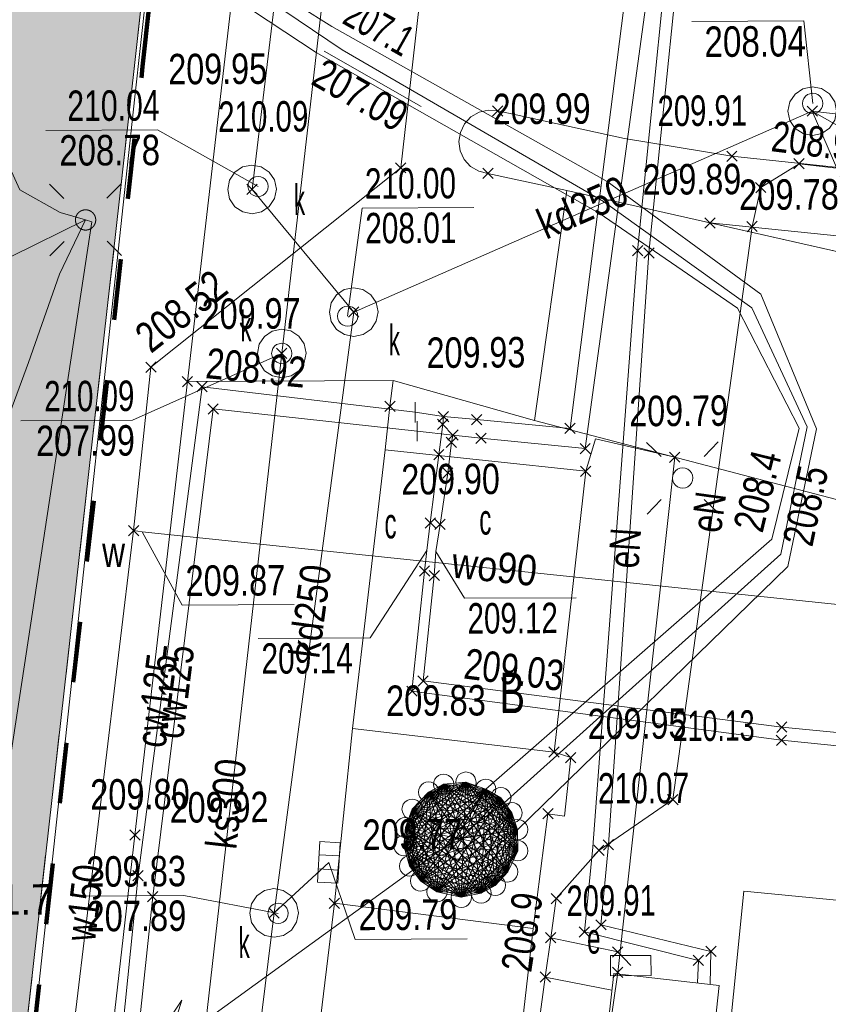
# Model space of a CAD drawing. Header units: millimetres. Extents: x 1477672 to 1731286, y -587673 to -401480.
# Tile 24 of 33: x 1636453 to 1656397, y -519761 to -495476. Entities that reach past the tile are written whole.
import ezdxf
from ezdxf.xclip import XClip

# ---------------------------------------------------------------- set-up
doc = ezdxf.new("R2010")
doc.units = ezdxf.units.MM
doc.header["$MEASUREMENT"] = 0
doc.header["$XCLIPFRAME"] = 0
doc.linetypes.add('Przerywana długa', pattern=[3000, 1500, -1500])
for name, color, linetype, lineweight in [('0_Nr_pióra__80', 3, 'Continuous', 13), ('820-G Rysunki Obrazki_Nr_pióra__146', 7, 'Continuous', 13), ('820-G Rysunki Obrazki_Nr_pióra__179', 6, 'Continuous', 200), ('mapa_robocza (1)_31_000 Inne (niezydentyfikowane)_Nr_pióra__1', 1, 'Continuous', 18), ('mapa_robocza (1)_31_000 Inne (niezydentyfikowane)_Nr_pióra__141', 141, 'Continuous', 18), ('mapa_robocza (1)_31_000 Inne (niezydentyfikowane)_Nr_pióra__18', 18, 'Continuous', 18), ('mapa_robocza (1)_31_000 Inne (niezydentyfikowane)_Nr_pióra__212', 212, 'Continuous', 18), ('mapa_robocza (1)_31_000 Inne (niezydentyfikowane)_Nr_pióra__30', 30, 'Continuous', 18), ('mapa_robocza (1)_31_000 Inne (niezydentyfikowane)_Nr_pióra__34', 34, 'Continuous', 18), ('mapa_robocza (1)_31_000 Inne (niezydentyfikowane)_Nr_pióra__5', 5, 'Continuous', 18), ('mapa_robocza (1)_31_000 Inne (niezydentyfikowane)_Nr_pióra__7', 7, 'Continuous', 18), ('mapa_robocza (1)_31_000 Inne (niezydentyfikowane)_Nr_pióra__96', 96, 'Continuous', 18), ('mapa_robocza (1)_31_latarnia_Nr_pióra__7', 7, 'Continuous', 18), ('mapa_robocza (1)_31_punkt wysokościowy naturalny-Atr2_Nr_pióra__7', 7, 'Continuous', 18)]:
    doc.layers.add(name, color=color, linetype=linetype, lineweight=lineweight)
doc.layers.add('820-G Rysunki Obrazki', color=7, linetype='Continuous')
doc.styles.add('GENERATED_STYLE_3', font='arial.ttf')

# ---------------------------------------------------------------- blocks, each defined once
blk = doc.blocks.new('Rysunek_1_31', base_point=(1578976, -495102))
at = {"layer": 'mapa_robocza (1)_31_000 Inne (niezydentyfikowane)_Nr_pióra__1', "linetype": 'Continuous', "lineweight": 18, "flags": 128}
for points in [[(1652165, -409952), (1653850, -422933), (1654557, -432403), (1650542, -469167), (1649518, -477744), (1648755, -485062), (1648497, -488410), (1651219, -489220), (1652653, -489534), (1652721, -490945), (1651693, -501175), (1650588, -515883), (1650380, -517974), (1653194, -518678), (1653167, -519228)], [(1647196, -515693), (1647949, -514458), (1655004, -508288), (1655678, -505554), (1654161, -502592), (1650747, -500252), (1643764, -496282), (1641807, -494994)], [(1647196, -515693), (1648735, -515454), (1655398, -508965), (1656108, -505571), (1654729, -502249), (1650943, -499471), (1644150, -495640), (1642524, -494620)], [(1676596, -433974), (1673575, -434516), (1670839, -434982), (1666556, -435798), (1664959, -436172), (1665405, -437536), (1664672, -436654), (1657470, -437671), (1657381, -439484), (1657050, -444060), (1655844, -455851), (1655339, -462714), (1655303, -463145), (1654098, -472494), (1654201, -473475), (1653922, -474466), (1652957, -484017), (1653415, -485698), (1653015, -491004), (1651973, -501230), (1650975, -515828), (1650789, -517802), (1653503, -518456), (1653487, -519267)], [(1638078, -500415), (1637447, -500229), (1636454, -499675), (1633486, -493152), (1637724, -480647), (1640202, -463042), (1635735, -455048), (1632903, -451224), (1627820, -445424), (1620073, -442579), (1614657, -441560), (1614287, -441602), (1614214, -441022), (1613977, -441604), (1611269, -441919), (1565188, -448786), (1564872, -447768), (1564559, -448890), (1552429, -450750)], [(1643960, -496253), (1646359, -497617)], [(1637436, -501749), (1636668, -503934), (1635654, -506679), (1633701, -507841), (1631169, -509315), (1627870, -509535), (1626511, -509582), (1623366, -508831), (1621353, -508322), (1620382, -508068), (1619101, -506215), (1620648, -503926), (1621867, -502029), (1623047, -500242), (1624008, -498737), (1624613, -497823), (1625845, -498216), (1628370, -499001), (1629952, -499472), (1632577, -500267), (1634610, -500865), (1636243, -501316), (1638078, -500415)], [(1669148, -500640), (1662869, -499873), (1655677, -499029), (1654733, -499615), (1654518, -500577), (1652562, -514713), (1650738, -515965), (1649688, -517152), (1649551, -518119)], [(1638078, -500415), (1638228, -500464), (1633623, -530752), (1632641, -544158), (1632086, -553621), (1631887, -555642), (1628059, -555904), (1617415, -555316), (1578650, -552780), (1572946, -550493), (1570359, -551018)], [(1637436, -501749), (1638078, -500415)], [(1554568, -582863), (1646151, -516449), (1647196, -515693)], [(1651058, -519411), (1649416, -519090), (1649551, -518119)], [(1651525, -518808), (1651203, -518470), (1649551, -518119)], [(1625513, -563539), (1625203, -563501), (1625835, -560457), (1626880, -559521), (1633387, -559957), (1643661, -555291), (1644284, -554502), (1648106, -523895), (1649014, -521636), (1649254, -520249), (1649416, -519090), (1651058, -519411)]]:
    blk.add_lwpolyline(points, dxfattribs=at)
for points in [[(1651026, -519061), (1651023, -518561), (1652023, -518555), (1652026, -519055)], [(1640079, -520852), (1640448, -519658), (1639270, -521439), (1641329, -520872)]]:
    blk.add_lwpolyline(points, close=True, dxfattribs=at)
at = {"layer": 'mapa_robocza (1)_31_000 Inne (niezydentyfikowane)_Nr_pióra__141', "linetype": 'Continuous', "lineweight": 18, "flags": 128}
for points in [[(1648115, -497600), (1648370, -497853)], [(1648116, -497854), (1648369, -497599)], [(1655875, -497605), (1656130, -497858)], [(1655876, -497859), (1656129, -497604)], [(1653891, -498717), (1654147, -498969)], [(1653893, -498971), (1654145, -498715)], [(1645723, -499004), (1645978, -499257)], [(1645724, -499258), (1645977, -499003)], [(1655549, -498903), (1655805, -499156)], [(1655551, -499157), (1655803, -498902)], [(1647874, -499142), (1648129, -499394)], [(1647875, -499396), (1648128, -499140)], [(1642056, -499535), (1642311, -499788)], [(1642057, -499789), (1642310, -499534)], [(1654605, -499489), (1654860, -499741)], [(1654606, -499743), (1654859, -499487)], [(1653350, -500362), (1653605, -500615)], [(1653351, -500616), (1653604, -500361)], [(1654390, -500451), (1654646, -500703)], [(1654392, -500705), (1654644, -500449)], [(1651565, -501048), (1651820, -501301)], [(1651566, -501302), (1651819, -501047)], [(1651845, -501104), (1652101, -501356)], [(1651847, -501358), (1652099, -501102)], [(1644563, -502561), (1644819, -502813)], [(1644565, -502815), (1644817, -502559)], [(1642789, -503581), (1643045, -503834)], [(1642791, -503835), (1643043, -503580)], [(1639561, -503920), (1639817, -504172)], [(1639563, -504174), (1639815, -503918)], [(1640463, -504275), (1640719, -504527)], [(1640465, -504529), (1640717, -504273)], [(1640824, -504403), (1641079, -504655)], [(1640825, -504657), (1641078, -504401)], [(1645457, -504886), (1645712, -505138)], [(1645458, -505140), (1645711, -504884)], [(1641097, -504951), (1641353, -505203)], [(1641099, -505205), (1641351, -504949)], [(1646780, -505392), (1647032, -505137)], [(1646759, -505328), (1647015, -505581)], [(1646761, -505582), (1647013, -505327)], [(1646778, -505138), (1647034, -505391)], [(1647599, -505213), (1647854, -505466)], [(1647600, -505467), (1647853, -505212)], [(1647011, -505597), (1647266, -505849)], [(1647012, -505851), (1647265, -505595)], [(1649900, -505430), (1650156, -505683)], [(1649902, -505684), (1650154, -505429)], [(1646972, -505777), (1647228, -506029)], [(1646974, -506031), (1647226, -505775)], [(1647701, -505673), (1647957, -505925)], [(1647703, -505927), (1647955, -505671)], [(1646664, -506079), (1646919, -506331)], [(1646665, -506333), (1646918, -506077)], [(1650273, -505928), (1650528, -506180)], [(1650274, -506182), (1650527, -505926)], [(1652482, -506140), (1652738, -506393)], [(1652484, -506394), (1652736, -506139)], [(1646886, -506527), (1647142, -506780)], [(1646888, -506781), (1647140, -506526)], [(1650286, -506488), (1650542, -506740)], [(1650288, -506742), (1650540, -506486)], [(1646454, -507760), (1646709, -508013)], [(1646455, -508014), (1646708, -507759)], [(1646694, -507799), (1646949, -508051)], [(1646695, -508053), (1646948, -507797)], [(1639135, -507952), (1639390, -508205)], [(1639136, -508206), (1639389, -507951)], [(1646310, -508951), (1646566, -509203)], [(1646312, -509205), (1646564, -508949)], [(1646551, -509059), (1646807, -509312)], [(1646553, -509313), (1646805, -509058)], [(1646276, -511661), (1646532, -511914)], [(1646278, -511915), (1646530, -511660)], [(1645998, -511913), (1646253, -512165)], [(1645999, -512167), (1646252, -511911)], [(1655123, -512800), (1655378, -513052)], [(1655124, -513054), (1655377, -512798)], [(1655115, -513120), (1655370, -513373)], [(1655116, -513374), (1655369, -513119)], [(1649506, -513412), (1649762, -513665)], [(1649508, -513666), (1649760, -513411)], [(1649917, -513550), (1650173, -513803)], [(1649919, -513804), (1650171, -513549)], [(1652434, -514587), (1652690, -514839)], [(1652436, -514841), (1652688, -514585)], [(1649355, -514933), (1649611, -515186)], [(1649357, -515187), (1649609, -514932)], [(1639168, -515462), (1639423, -515715)], [(1639169, -515716), (1639422, -515461)], [(1650848, -515702), (1651103, -515954)], [(1650849, -515956), (1651102, -515700)], [(1650610, -515839), (1650866, -516092)], [(1650612, -516093), (1650864, -515838)], [(1639244, -516462), (1639499, -516714)], [(1639245, -516716), (1639498, -516460)], [(1639607, -516980), (1639862, -517232)], [(1639608, -517234), (1639861, -516978)], [(1649560, -517026), (1649816, -517279)], [(1649562, -517280), (1649814, -517025)], [(1644088, -517144), (1644343, -517396)], [(1644089, -517398), (1644342, -517142)], [(1642599, -517382), (1642855, -517635)], [(1642601, -517636), (1642853, -517381)], [(1650661, -517676), (1650916, -517928)], [(1650662, -517930), (1650915, -517674)], [(1649423, -517993), (1649678, -518246)], [(1649424, -518247), (1649677, -517992)], [(1650252, -517848), (1650507, -518101)], [(1650253, -518102), (1650506, -517847)], [(1651075, -518343), (1651330, -518596)], [(1651076, -518597), (1651329, -518342)], [(1653375, -518330), (1653630, -518583)], [(1653376, -518584), (1653629, -518329)], [(1653066, -518552), (1653322, -518804)], [(1653068, -518806), (1653320, -518550)], [(1649288, -518964), (1649544, -519216)], [(1649290, -519218), (1649542, -518962)], [(1651078, -518848), (1651333, -519101)], [(1651079, -519102), (1651332, -518847)]]:
    blk.add_lwpolyline(points, dxfattribs=at)
at = {"layer": 'mapa_robocza (1)_31_000 Inne (niezydentyfikowane)_Nr_pióra__18', "linetype": 'Continuous', "lineweight": 18, "flags": 128}
blk.add_lwpolyline([(1650773, -521992), (1653385, -522267), (1653707, -519295), (1651106, -519000)], close=True, dxfattribs=at)
at = {"layer": 'mapa_robocza (1)_31_000 Inne (niezydentyfikowane)_Nr_pióra__212', "linetype": 'Continuous', "lineweight": 18, "flags": 128}
for points in [[(1646906, -505264), (1647727, -505340), (1650028, -505556), (1651558, -493557), (1651899, -490265), (1648807, -489903), (1650027, -477726), (1651598, -465887), (1651877, -463885), (1652831, -456029), (1653099, -453858), (1654570, -441939), (1654840, -440167), (1655005, -439376)], [(1647139, -505723), (1647829, -505799), (1650401, -506054), (1652041, -494024), (1652537, -489822), (1649274, -489420), (1650485, -477333), (1652056, -465414), (1652307, -463902), (1653247, -455227), (1653467, -453516), (1654967, -441467), (1655190, -440305), (1655356, -439474)], [(1640659, -554171), (1640306, -553633), (1639579, -552538), (1636107, -552158), (1637019, -540432), (1638170, -528515), (1639371, -516588), (1640952, -504529), (1646205, -505158)], [(1641209, -554208), (1640836, -553700), (1639847, -552156), (1636485, -551825), (1637352, -540950), (1638473, -529024), (1639734, -517106), (1641225, -505077), (1646256, -505625)], [(1646906, -505264), (1646887, -505454), (1646792, -506205), (1646581, -507886), (1646495, -508567), (1646438, -509077), (1646125, -512039), (1655242, -513246), (1666329, -514372)], [(1646906, -505264), (1646205, -505158)], [(1647139, -505723), (1646256, -505625)], [(1647139, -505723), (1647100, -505903), (1647014, -506654), (1646821, -507925), (1646715, -508595), (1646679, -509186), (1646404, -511787), (1655251, -512926), (1666377, -514002)], [(1646495, -508567), (1645098, -510723), (1642338, -510738)], [(1646715, -508595), (1647422, -509748), (1650182, -509733)]]:
    blk.add_lwpolyline(points, dxfattribs=at)
at = {"layer": 'mapa_robocza (1)_31_000 Inne (niezydentyfikowane)_Nr_pióra__30', "linetype": 'Continuous', "lineweight": 18, "flags": 128}
blk.add_lwpolyline([(1678224, -419399), (1672355, -420236), (1669020, -421085), (1667477, -422434), (1666129, -427862), (1664946, -430849), (1663469, -433187), (1661437, -434569), (1656508, -436348), (1648011, -440477), (1647049, -441762), (1645769, -453860), (1643927, -469041), (1642471, -483610), (1641965, -487783), (1641665, -492914), (1642235, -494751), (1644404, -496219), (1650855, -499961), (1654511, -502580), (1655878, -505522), (1655226, -508656), (1648401, -514796), (1647196, -515693)], dxfattribs=at)
at = {"layer": 'mapa_robocza (1)_31_000 Inne (niezydentyfikowane)_Nr_pióra__34', "linetype": 'Continuous', "lineweight": 18, "flags": 128}
for points in [[(1644691, -502687), (1642184, -499662), (1644044, -484171)], [(1644812, -487246), (1642917, -503707), (1640386, -525992)], [(1656012, -497542), (1655790, -495508), (1653030, -495524)], [(1656003, -497732), (1644691, -502687)], [(1669300, -499274), (1656003, -497732)], [(1656003, -497732), (1657868, -502051)], [(1656003, -497732), (1658070, -498910)], [(1642333, -499591), (1639855, -498190), (1637095, -498206)], [(1644542, -502788), (1644896, -500121), (1647656, -500105)], [(1644691, -502687), (1642727, -517509)], [(1642917, -503707), (1639236, -505354), (1636477, -505370)], [(1642727, -517509), (1644080, -516261)], [(1644339, -516100), (1643840, -516072)], [(1644080, -516261), (1644731, -518159), (1647491, -518144)], [(1644320, -516449), (1643821, -516421)], [(1642827, -517518), (1640504, -517077), (1637744, -517093)], [(1642727, -517509), (1640482, -535712)]]:
    blk.add_lwpolyline(points, dxfattribs=at)
for points in [[(1656006, -498332), (1655776, -498287), (1655581, -498158), (1655450, -497965), (1655403, -497735), (1655447, -497505), (1655576, -497310), (1655769, -497179), (1655999, -497132), (1656229, -497176), (1656424, -497305), (1656555, -497498), (1656603, -497728), (1656558, -497958), (1656429, -498153), (1656236, -498284)], [(1642187, -500262), (1641957, -500217), (1641762, -500088), (1641631, -499895), (1641584, -499665), (1641628, -499435), (1641757, -499240), (1641950, -499109), (1642180, -499062), (1642410, -499106), (1642605, -499235), (1642736, -499428), (1642784, -499658), (1642739, -499888), (1642610, -500083), (1642417, -500214)], [(1644695, -503287), (1644464, -503242), (1644270, -503114), (1644138, -502920), (1644091, -502691), (1644136, -502460), (1644265, -502266), (1644458, -502134), (1644688, -502087), (1644918, -502132), (1645113, -502261), (1645244, -502454), (1645291, -502684), (1645246, -502914), (1645118, -503109), (1644924, -503240)], [(1642920, -504307), (1642690, -504263), (1642495, -504134), (1642364, -503941), (1642317, -503711), (1642362, -503481), (1642491, -503286), (1642684, -503155), (1642914, -503107), (1643144, -503152), (1643339, -503281), (1643470, -503474), (1643517, -503704), (1643472, -503934), (1643343, -504129), (1643150, -504260)], [(1644358, -515775), (1644302, -516775), (1643801, -516746), (1643858, -515747)], [(1642730, -518109), (1642500, -518064), (1642305, -517935), (1642174, -517742), (1642127, -517512), (1642172, -517282), (1642300, -517087), (1642494, -516956), (1642723, -516909), (1642954, -516953), (1643148, -517082), (1643280, -517276), (1643327, -517505), (1643282, -517736), (1643153, -517930), (1642960, -518061)]]:
    blk.add_lwpolyline(points, close=True, dxfattribs=at)
at = {"layer": 'mapa_robocza (1)_31_000 Inne (niezydentyfikowane)_Nr_pióra__5', "linetype": 'Continuous', "lineweight": 18, "flags": 128}
for points in [[(1652285, -442872), (1650684, -456402), (1645851, -499130), (1639689, -504046), (1639262, -508079)], [(1639262, -508079), (1637039, -526522), (1635473, -539341), (1634211, -551069), (1634133, -551359), (1633950, -554430), (1634541, -556267)], [(1666699, -510950), (1639472, -508107), (1639262, -508079)], [(1639472, -508107), (1640463, -509914), (1643223, -509898)]]:
    blk.add_lwpolyline(points, dxfattribs=at)
at = {"layer": 'mapa_robocza (1)_31_000 Inne (niezydentyfikowane)_Nr_pióra__7', "linetype": 'Continuous', "lineweight": 18, "flags": 128}
for points in [[(1643001, -483587), (1640591, -504401), (1639296, -515589), (1637164, -534261), (1635240, -550853), (1635349, -554182), (1636505, -558675), (1637387, -560790), (1637752, -561598), (1641919, -571404), (1643556, -574475), (1645500, -576774), (1647431, -578713), (1647922, -571950), (1647608, -571331), (1646212, -568609), (1643141, -561427), (1641914, -558564), (1644464, -558509), (1647111, -535524), (1648016, -527688), (1643052, -527127)], [(1632922, -556486), (1635389, -533441), (1637364, -515270), (1639290, -497378), (1641390, -478376), (1643579, -459073), (1645978, -436419)], [(1659343, -494402), (1658812, -499355), (1654019, -498843), (1651367, -498408), (1648243, -497726), (1648010, -497709), (1647784, -497760), (1647582, -497875), (1647423, -498045), (1647322, -498255), (1647286, -498484), (1647319, -498714), (1647418, -498924), (1647575, -499096), (1647775, -499214), (1648001, -499268), (1649944, -499687), (1649147, -505361), (1645661, -504372), (1640591, -504401), (1643001, -483587)], [(1650975, -515828), (1651973, -501230), (1653015, -491004), (1653415, -485698)], [(1650588, -515883), (1651693, -501175), (1652721, -490945)], [(1639770, -492215), (1639286, -496608), (1632561, -556328), (1604604, -555160), (1600922, -584242), (1600909, -584989)], [(1644150, -495640), (1650943, -499471)], [(1643764, -496282), (1650747, -500252)], [(1669172, -500414), (1658812, -499355), (1654019, -498843), (1651367, -498408), (1648243, -497726), (1648010, -497709), (1647784, -497760), (1647582, -497875), (1647423, -498045), (1647322, -498255), (1647286, -498484), (1647319, -498714), (1647418, -498924), (1647575, -499096), (1647775, -499214), (1648001, -499268), (1649944, -499687)], [(1668896, -502892), (1665969, -502284), (1665894, -503064), (1662551, -502544), (1657985, -501510), (1653478, -500488), (1668987, -502077)], [(1649416, -519090), (1649551, -518119), (1649688, -517152), (1650738, -515965), (1652562, -514713), (1654518, -500577)], [(1668859, -503219), (1667514, -503085), (1667003, -503028), (1666091, -509453), (1666851, -509489), (1666784, -510099), (1665941, -518094), (1654314, -516972), (1653548, -524596), (1648475, -524066), (1645072, -556376), (1657429, -557674), (1658083, -551400), (1662466, -551865), (1662575, -549934), (1663588, -550390)], [(1643375, -524185), (1648329, -524796), (1649119, -517892), (1644215, -517270), (1644661, -512957), (1649634, -513539), (1650414, -506614), (1645471, -506083), (1645585, -505012), (1645661, -504372), (1649147, -505361)], [(1646204, -504908), (1646207, -505408)], [(1646255, -505375), (1646258, -505875)], [(1641919, -571404), (1646212, -568609), (1643141, -561427), (1641914, -558564), (1644464, -558509), (1647111, -535524), (1648016, -527688), (1648329, -524796), (1649119, -517892), (1649483, -515060), (1649893, -515117), (1650045, -513676), (1649634, -513539), (1650414, -506614), (1650659, -505813), (1652610, -506266), (1651205, -518975), (1650773, -521992), (1650441, -525044), (1660417, -526187), (1666218, -526854)], [(1651916, -505901), (1652272, -506253)], [(1653684, -505891), (1653332, -506247)], [(1651926, -507669), (1652278, -507313)], [(1653694, -507659), (1653338, -507307)], [(1645927, -515850), (1647458, -514281)], [(1645927, -515850), (1646909, -514334)], [(1645965, -515400), (1647458, -514281)], [(1645965, -515400), (1646909, -514334)], [(1647458, -514281), (1646070, -516349)], [(1646909, -514334), (1646070, -516349)], [(1646132, -514949), (1647458, -514281)], [(1646132, -514949), (1646909, -514334)], [(1647458, -514281), (1646342, -516718)], [(1646909, -514334), (1646342, -516718)], [(1646540, -514527), (1647458, -514281)], [(1646540, -514527), (1646909, -514334)], [(1647458, -514281), (1646744, -516985)], [(1646909, -514334), (1646744, -516985)], [(1646909, -514334), (1647458, -514281)], [(1646909, -514334), (1647949, -514458)], [(1646909, -514334), (1648321, -514666)], [(1646909, -514334), (1648593, -515035)], [(1646909, -514334), (1648735, -515454)], [(1646909, -514334), (1648738, -515974)], [(1646909, -514334), (1648491, -516495)], [(1646909, -514334), (1648183, -516827)], [(1646909, -514334), (1647834, -517019)], [(1646909, -514334), (1647345, -517122)], [(1647458, -514281), (1647345, -517122)], [(1647458, -514281), (1647949, -514458)], [(1647458, -514281), (1648321, -514666)], [(1647458, -514281), (1648593, -515035)], [(1647458, -514281), (1648735, -515454)], [(1647458, -514281), (1648738, -515974)], [(1647458, -514281), (1648491, -516495)], [(1647458, -514281), (1648183, -516827)], [(1647458, -514281), (1647834, -517019)], [(1645927, -515850), (1647949, -514458)], [(1645927, -515850), (1646540, -514527)], [(1645965, -515400), (1647949, -514458)], [(1645965, -515400), (1646540, -514527)], [(1647949, -514458), (1646070, -516349)], [(1646540, -514527), (1646070, -516349)], [(1646132, -514949), (1647949, -514458)], [(1646132, -514949), (1646540, -514527)], [(1647949, -514458), (1646342, -516718)], [(1646540, -514527), (1646342, -516718)], [(1646540, -514527), (1647949, -514458)], [(1646540, -514527), (1648321, -514666)], [(1646540, -514527), (1648593, -515035)], [(1646540, -514527), (1648735, -515454)], [(1646540, -514527), (1648738, -515974)], [(1646540, -514527), (1648491, -516495)], [(1646540, -514527), (1648183, -516827)], [(1646540, -514527), (1647834, -517019)], [(1646540, -514527), (1647345, -517122)], [(1646540, -514527), (1646744, -516985)], [(1647949, -514458), (1646744, -516985)], [(1647949, -514458), (1647345, -517122)], [(1647949, -514458), (1647834, -517019)], [(1647949, -514458), (1648321, -514666)], [(1647949, -514458), (1648593, -515035)], [(1647949, -514458), (1648735, -515454)], [(1647949, -514458), (1648738, -515974)], [(1647949, -514458), (1648491, -516495)], [(1647949, -514458), (1648183, -516827)], [(1645927, -515850), (1648321, -514666)], [(1645965, -515400), (1648321, -514666)], [(1648321, -514666), (1646070, -516349)], [(1646132, -514949), (1648321, -514666)], [(1648321, -514666), (1646342, -516718)], [(1648321, -514666), (1646744, -516985)], [(1648321, -514666), (1647345, -517122)], [(1648321, -514666), (1647834, -517019)], [(1648321, -514666), (1648183, -516827)], [(1648321, -514666), (1648593, -515035)], [(1648321, -514666), (1648735, -515454)], [(1648321, -514666), (1648738, -515974)], [(1648321, -514666), (1648491, -516495)], [(1645927, -515850), (1646132, -514949)], [(1645927, -515850), (1648593, -515035)], [(1645965, -515400), (1646132, -514949)], [(1645965, -515400), (1648593, -515035)], [(1646132, -514949), (1646070, -516349)], [(1648593, -515035), (1646070, -516349)], [(1646132, -514949), (1648593, -515035)], [(1646132, -514949), (1648735, -515454)], [(1646132, -514949), (1648738, -515974)], [(1646132, -514949), (1648491, -516495)], [(1646132, -514949), (1648183, -516827)], [(1646132, -514949), (1647834, -517019)], [(1646132, -514949), (1647345, -517122)], [(1646132, -514949), (1646744, -516985)], [(1646132, -514949), (1646342, -516718)], [(1648593, -515035), (1646342, -516718)], [(1648593, -515035), (1646744, -516985)], [(1648593, -515035), (1647345, -517122)], [(1648593, -515035), (1647834, -517019)], [(1648593, -515035), (1648183, -516827)], [(1648593, -515035), (1648491, -516495)], [(1648593, -515035), (1648735, -515454)], [(1648593, -515035), (1648738, -515974)], [(1645927, -515850), (1645965, -515400)], [(1645927, -515850), (1648735, -515454)], [(1645965, -515400), (1648735, -515454)], [(1645965, -515400), (1648738, -515974)], [(1645965, -515400), (1648491, -516495)], [(1645965, -515400), (1648183, -516827)], [(1645965, -515400), (1647834, -517019)], [(1645965, -515400), (1647345, -517122)], [(1645965, -515400), (1646744, -516985)], [(1645965, -515400), (1646342, -516718)], [(1645965, -515400), (1646070, -516349)], [(1648735, -515454), (1646070, -516349)], [(1648735, -515454), (1646342, -516718)], [(1648735, -515454), (1646744, -516985)], [(1648735, -515454), (1647345, -517122)], [(1648735, -515454), (1647834, -517019)], [(1648735, -515454), (1648183, -516827)], [(1648735, -515454), (1648491, -516495)], [(1648735, -515454), (1648738, -515974)], [(1645927, -515850), (1648738, -515974)], [(1645927, -515850), (1648491, -516495)], [(1645927, -515850), (1648183, -516827)], [(1645927, -515850), (1647834, -517019)], [(1645927, -515850), (1647345, -517122)], [(1645927, -515850), (1646744, -516985)], [(1645927, -515850), (1646342, -516718)], [(1645927, -515850), (1646070, -516349)], [(1648738, -515974), (1646070, -516349)], [(1648738, -515974), (1646342, -516718)], [(1648738, -515974), (1646744, -516985)], [(1648738, -515974), (1647345, -517122)], [(1648738, -515974), (1647834, -517019)], [(1648738, -515974), (1648183, -516827)], [(1648738, -515974), (1648491, -516495)], [(1648491, -516495), (1646070, -516349)], [(1648183, -516827), (1646070, -516349)], [(1647834, -517019), (1646070, -516349)], [(1647345, -517122), (1646070, -516349)], [(1646744, -516985), (1646070, -516349)], [(1646342, -516718), (1646070, -516349)], [(1648491, -516495), (1646342, -516718)], [(1648491, -516495), (1646744, -516985)], [(1648491, -516495), (1647345, -517122)], [(1648491, -516495), (1647834, -517019)], [(1648491, -516495), (1648183, -516827)], [(1648183, -516827), (1646342, -516718)], [(1647834, -517019), (1646342, -516718)], [(1647345, -517122), (1646342, -516718)], [(1646744, -516985), (1646342, -516718)], [(1648183, -516827), (1646744, -516985)], [(1647834, -517019), (1646744, -516985)], [(1647345, -517122), (1646744, -516985)], [(1648183, -516827), (1647345, -517122)], [(1647834, -517019), (1647345, -517122)], [(1648183, -516827), (1647834, -517019)]]:
    blk.add_lwpolyline(points, dxfattribs=at)
for points in [[(1639770, -492215), (1645898, -436389), (1617490, -440333), (1604604, -555160), (1632561, -556328), (1639286, -496608)], [(1656010, -497292), (1656075, -497300), (1656135, -497324), (1656188, -497364), (1656228, -497415), (1656252, -497475), (1656262, -497540), (1656253, -497605), (1656229, -497665), (1656190, -497718), (1656138, -497758), (1656078, -497782), (1656013, -497792), (1655948, -497783), (1655888, -497759), (1655836, -497720), (1655795, -497668), (1655771, -497608), (1655762, -497543), (1655770, -497478), (1655794, -497418), (1655834, -497366), (1655885, -497325), (1655945, -497301)], [(1642332, -499341), (1642397, -499349), (1642457, -499373), (1642509, -499413), (1642549, -499464), (1642574, -499524), (1642583, -499589), (1642575, -499654), (1642551, -499714), (1642511, -499767), (1642459, -499807), (1642400, -499831), (1642335, -499841), (1642270, -499832), (1642209, -499808), (1642157, -499769), (1642117, -499717), (1642093, -499657), (1642083, -499592), (1642092, -499527), (1642115, -499467), (1642155, -499415), (1642207, -499374), (1642267, -499350)], [(1662551, -502544), (1657985, -501510), (1649944, -499687), (1649147, -505361), (1656598, -507308), (1660393, -508166), (1666091, -509453), (1666974, -503236)], [(1644540, -502538), (1644605, -502547), (1644665, -502570), (1644718, -502610), (1644758, -502662), (1644782, -502722), (1644792, -502787), (1644783, -502852), (1644759, -502912), (1644720, -502964), (1644668, -503004), (1644608, -503029), (1644543, -503038), (1644478, -503029), (1644418, -503006), (1644366, -502966), (1644325, -502914), (1644301, -502854), (1644292, -502789), (1644300, -502724), (1644324, -502664), (1644364, -502612), (1644415, -502572), (1644475, -502547)], [(1642916, -503457), (1642981, -503466), (1643041, -503490), (1643093, -503529), (1643133, -503581), (1643158, -503641), (1643167, -503706), (1643158, -503771), (1643135, -503831), (1643095, -503883), (1643043, -503924), (1642983, -503948), (1642918, -503957), (1642853, -503949), (1642793, -503925), (1642741, -503885), (1642701, -503834), (1642676, -503774), (1642667, -503709), (1642676, -503644), (1642699, -503584), (1642739, -503531), (1642791, -503491), (1642851, -503467)], [(1640342, -551263), (1640765, -555271), (1641914, -558564), (1636505, -558675), (1635349, -554182), (1635240, -550853), (1637164, -534261), (1639296, -515589), (1640591, -504401), (1645661, -504372), (1645585, -505012), (1645471, -506083), (1644661, -512957), (1644215, -517270), (1643375, -524185), (1643052, -527127)], [(1652804, -506530), (1652869, -506539), (1652929, -506563), (1652981, -506602), (1653021, -506654), (1653046, -506714), (1653055, -506779), (1653046, -506844), (1653023, -506904), (1652983, -506956), (1652931, -506997), (1652871, -507021), (1652806, -507030), (1652741, -507022), (1652681, -506998), (1652629, -506958), (1652589, -506906), (1652564, -506847), (1652555, -506782), (1652564, -506717), (1652587, -506657), (1652627, -506604), (1652679, -506564), (1652739, -506540)], [(1646907, -514084), (1646972, -514093), (1647032, -514117), (1647085, -514156), (1647125, -514208), (1647149, -514268), (1647159, -514333), (1647150, -514398), (1647126, -514458), (1647087, -514510), (1647035, -514551), (1646975, -514575), (1646910, -514584), (1646845, -514576), (1646785, -514552), (1646733, -514512), (1646692, -514461), (1646668, -514401), (1646659, -514336), (1646667, -514271), (1646691, -514211), (1646731, -514159), (1646782, -514118), (1646842, -514094)], [(1647457, -514031), (1647522, -514040), (1647582, -514064), (1647634, -514103), (1647675, -514155), (1647699, -514215), (1647708, -514280), (1647700, -514345), (1647676, -514405), (1647636, -514457), (1647585, -514498), (1647525, -514522), (1647460, -514531), (1647395, -514523), (1647335, -514499), (1647282, -514459), (1647242, -514408), (1647218, -514348), (1647208, -514283), (1647217, -514218), (1647241, -514158), (1647280, -514105), (1647332, -514065), (1647392, -514041)], [(1646538, -514277), (1646603, -514285), (1646663, -514309), (1646716, -514349), (1646756, -514400), (1646780, -514460), (1646790, -514525), (1646781, -514590), (1646757, -514650), (1646718, -514703), (1646666, -514743), (1646606, -514767), (1646541, -514777), (1646476, -514768), (1646416, -514744), (1646364, -514705), (1646323, -514653), (1646299, -514593), (1646290, -514528), (1646298, -514463), (1646322, -514403), (1646362, -514351), (1646413, -514310), (1646473, -514286)], [(1647948, -514208), (1648013, -514217), (1648073, -514241), (1648125, -514280), (1648166, -514332), (1648190, -514392), (1648199, -514457), (1648191, -514522), (1648167, -514582), (1648127, -514634), (1648076, -514675), (1648016, -514699), (1647951, -514708), (1647886, -514700), (1647826, -514676), (1647773, -514636), (1647733, -514585), (1647709, -514525), (1647699, -514460), (1647708, -514395), (1647732, -514335), (1647771, -514282), (1647823, -514242), (1647883, -514218)], [(1648319, -514416), (1648384, -514425), (1648444, -514449), (1648496, -514488), (1648537, -514540), (1648561, -514600), (1648571, -514665), (1648562, -514730), (1648538, -514790), (1648499, -514842), (1648447, -514883), (1648387, -514907), (1648322, -514916), (1648257, -514908), (1648197, -514884), (1648145, -514844), (1648104, -514793), (1648080, -514733), (1648071, -514668), (1648079, -514603), (1648103, -514543), (1648142, -514490), (1648194, -514450), (1648254, -514426)], [(1646131, -514699), (1646196, -514708), (1646256, -514731), (1646308, -514771), (1646348, -514823), (1646373, -514883), (1646382, -514948), (1646373, -515013), (1646350, -515073), (1646310, -515125), (1646258, -515165), (1646198, -515190), (1646134, -515199), (1646069, -515190), (1646008, -515167), (1645956, -515127), (1645916, -515075), (1645891, -515015), (1645882, -514950), (1645891, -514885), (1645914, -514825), (1645954, -514773), (1646006, -514733), (1646066, -514708)], [(1648591, -514785), (1648656, -514793), (1648716, -514817), (1648769, -514857), (1648809, -514908), (1648833, -514968), (1648843, -515033), (1648834, -515098), (1648810, -515158), (1648771, -515211), (1648719, -515251), (1648659, -515275), (1648594, -515285), (1648529, -515276), (1648469, -515252), (1648417, -515213), (1648376, -515161), (1648352, -515101), (1648343, -515036), (1648351, -514971), (1648375, -514911), (1648415, -514859), (1648466, -514818), (1648526, -514794)], [(1645963, -515150), (1646028, -515159), (1646088, -515182), (1646141, -515222), (1646181, -515274), (1646205, -515334), (1646215, -515399), (1646206, -515464), (1646182, -515524), (1646143, -515576), (1646091, -515616), (1646031, -515641), (1645966, -515650), (1645901, -515641), (1645841, -515618), (1645789, -515578), (1645748, -515526), (1645724, -515466), (1645715, -515401), (1645723, -515336), (1645747, -515276), (1645787, -515224), (1645838, -515184), (1645898, -515159)], [(1648734, -515204), (1648799, -515213), (1648859, -515236), (1648911, -515276), (1648951, -515328), (1648976, -515388), (1648985, -515452), (1648976, -515518), (1648953, -515578), (1648913, -515630), (1648861, -515670), (1648801, -515695), (1648737, -515704), (1648671, -515695), (1648611, -515672), (1648559, -515632), (1648519, -515580), (1648494, -515520), (1648485, -515455), (1648494, -515390), (1648517, -515330), (1648557, -515278), (1648609, -515238), (1648669, -515213)], [(1645926, -515600), (1645991, -515609), (1646051, -515632), (1646103, -515672), (1646144, -515724), (1646168, -515784), (1646177, -515849), (1646169, -515914), (1646145, -515974), (1646105, -516026), (1646054, -516066), (1645994, -516091), (1645929, -516100), (1645864, -516092), (1645804, -516068), (1645751, -516028), (1645711, -515976), (1645687, -515917), (1645677, -515852), (1645686, -515787), (1645710, -515726), (1645749, -515674), (1645801, -515634), (1645861, -515610)], [(1648737, -515724), (1648802, -515733), (1648862, -515756), (1648914, -515796), (1648954, -515848), (1648979, -515908), (1648988, -515972), (1648979, -516038), (1648956, -516098), (1648916, -516150), (1648864, -516190), (1648804, -516215), (1648740, -516224), (1648674, -516215), (1648614, -516192), (1648562, -516152), (1648522, -516100), (1648497, -516040), (1648488, -515975), (1648497, -515910), (1648520, -515850), (1648560, -515798), (1648612, -515758), (1648672, -515733)], [(1646069, -516099), (1646134, -516108), (1646194, -516132), (1646246, -516171), (1646286, -516223), (1646311, -516283), (1646320, -516348), (1646312, -516413), (1646288, -516473), (1646248, -516525), (1646196, -516566), (1646137, -516590), (1646072, -516599), (1646007, -516591), (1645946, -516567), (1645894, -516527), (1645854, -516476), (1645830, -516416), (1645820, -516351), (1645829, -516286), (1645852, -516226), (1645892, -516173), (1645944, -516133), (1646004, -516109)], [(1648490, -516245), (1648555, -516254), (1648615, -516278), (1648667, -516317), (1648707, -516369), (1648732, -516429), (1648741, -516494), (1648732, -516559), (1648709, -516619), (1648669, -516671), (1648617, -516712), (1648557, -516736), (1648493, -516745), (1648427, -516737), (1648367, -516713), (1648315, -516673), (1648275, -516622), (1648250, -516562), (1648241, -516497), (1648250, -516432), (1648273, -516372), (1648313, -516319), (1648365, -516279), (1648425, -516255)], [(1646341, -516468), (1646406, -516476), (1646466, -516500), (1646518, -516540), (1646559, -516592), (1646583, -516651), (1646592, -516716), (1646584, -516781), (1646560, -516842), (1646520, -516894), (1646469, -516934), (1646409, -516958), (1646344, -516968), (1646279, -516959), (1646219, -516936), (1646166, -516896), (1646126, -516844), (1646102, -516784), (1646092, -516719), (1646101, -516654), (1646125, -516594), (1646164, -516542), (1646216, -516502), (1646276, -516477)], [(1646742, -516735), (1646808, -516744), (1646868, -516768), (1646920, -516807), (1646960, -516859), (1646985, -516919), (1646994, -516984), (1646985, -517049), (1646962, -517109), (1646922, -517161), (1646870, -517202), (1646810, -517226), (1646745, -517235), (1646680, -517227), (1646620, -517203), (1646568, -517163), (1646528, -517112), (1646503, -517052), (1646494, -516987), (1646503, -516922), (1646526, -516862), (1646566, -516809), (1646618, -516769), (1646678, -516745)], [(1647833, -516769), (1647898, -516778), (1647958, -516801), (1648010, -516841), (1648050, -516893), (1648075, -516953), (1648084, -517018), (1648075, -517083), (1648052, -517143), (1648012, -517195), (1647960, -517235), (1647901, -517260), (1647836, -517269), (1647771, -517261), (1647710, -517237), (1647658, -517197), (1647618, -517145), (1647593, -517086), (1647584, -517021), (1647593, -516956), (1647616, -516895), (1647656, -516843), (1647708, -516803), (1647768, -516779)], [(1648182, -516577), (1648247, -516586), (1648307, -516609), (1648359, -516649), (1648399, -516701), (1648424, -516761), (1648433, -516826), (1648424, -516891), (1648401, -516951), (1648361, -517003), (1648309, -517043), (1648249, -517068), (1648184, -517077), (1648119, -517069), (1648059, -517045), (1648007, -517005), (1647967, -516953), (1647942, -516894), (1647933, -516829), (1647942, -516764), (1647965, -516703), (1648005, -516651), (1648057, -516611), (1648117, -516587)], [(1647343, -516872), (1647408, -516881), (1647468, -516904), (1647521, -516944), (1647561, -516996), (1647585, -517056), (1647595, -517121), (1647586, -517186), (1647562, -517246), (1647523, -517298), (1647471, -517338), (1647411, -517363), (1647346, -517372), (1647281, -517363), (1647221, -517340), (1647169, -517300), (1647128, -517248), (1647104, -517188), (1647095, -517123), (1647103, -517058), (1647127, -516998), (1647167, -516946), (1647218, -516906), (1647278, -516881)], [(1642825, -517268), (1642891, -517277), (1642951, -517300), (1643003, -517340), (1643043, -517392), (1643068, -517452), (1643077, -517517), (1643068, -517582), (1643045, -517642), (1643005, -517694), (1642953, -517734), (1642893, -517759), (1642828, -517768), (1642763, -517760), (1642703, -517736), (1642651, -517696), (1642611, -517644), (1642586, -517585), (1642577, -517520), (1642586, -517455), (1642609, -517394), (1642649, -517342), (1642701, -517302), (1642761, -517278)]]:
    blk.add_lwpolyline(points, close=True, dxfattribs=at)
at = {"layer": 'mapa_robocza (1)_31_000 Inne (niezydentyfikowane)_Nr_pióra__96', "linetype": 'Continuous', "lineweight": 18, "flags": 128}
blk.add_lwpolyline([(1632561, -556328), (1639286, -496608), (1639770, -492215), (1645898, -436389), (1617490, -440333), (1604604, -555160)], close=True, dxfattribs=at)
blk.add_lwpolyline([(1669731, -495413), (1639770, -492215), (1639286, -496608), (1632561, -556328), (1604604, -555160), (1600922, -584242), (1600909, -584989)], dxfattribs=at)
at = {"layer": 'mapa_robocza (1)_31_latarnia_Nr_pióra__7', "linetype": 'Continuous', "lineweight": 18}
for p, q in [((1637545, -499887), (1637190, -499536)), ((1638606, -499881), (1638957, -499526)), ((1637551, -500948), (1637200, -501303)), ((1638612, -500942), (1638967, -501293))]:
    blk.add_line(p, q, dxfattribs=at)
blk.add_circle((1638078, -500415), 250, dxfattribs=at)
at = {"layer": 'mapa_robocza (1)_31_000 Inne (niezydentyfikowane)_Nr_pióra__1', "linetype": 'Continuous', "lineweight": 18, "char_height": 750, "style": 'GENERATED_STYLE_3'}
for s, insert, attachment_point, rotation in [('\\A1;{\\W0.664;207.1}', (1644372, -495558), 7, 330.5774), ('\\A1;{\\W0.766;207.09}', (1643600, -497058), 7, 330.3824), ('\\A1;{\\W0.741;208.9}', (1654963, -498727), 7, 352.8724), ('\\A1;{\\W0.76;208.4}', (1654783, -508160), 7, 76.1464), ('\\A1;{\\W0.75;208.5}', (1656011, -508504), 7, 78.1784), ('\\A1;{\\W0.735;eN}', (1653379, -508108), 4, 82.1204), ('\\A1;{\\W0.735;eN}', (1651345, -509000), 4, 86.0904), ('\\A1;{\\W0.741;208.9}', (1649077, -518997), 7, 81.4134), ('\\A1;{\\W0.567;e}', (1650450, -518522), 7, 0.3314)]:
    blk.add_mtext(s, dxfattribs=dict(at, insert=insert, attachment_point=attachment_point, rotation=rotation))
at = {"layer": 'mapa_robocza (1)_31_000 Inne (niezydentyfikowane)_Nr_pióra__212', "linetype": 'Continuous', "lineweight": 18, "char_height": 750, "style": 'GENERATED_STYLE_3'}
for s, insert, attachment_point, rotation in [('\\A1;{\\W0.768;208.92}', (1641017, -504325), 7, 354.3964), ('\\A1;{\\W0.567;c}', (1645452, -508281), 7, 0.3314), ('\\A1;{\\W0.567;c}', (1647791, -508187), 7, 0.3314), ('\\A1;{\\W0.695;209.12}', (1647502, -510629), 7, 0.3314), ('\\A1;{\\W0.762;cw125}', (1640113, -513195), 4, 82.9364), ('\\A1;{\\W0.703;209.14}', (1642418, -511619), 7, 0.3314), ('\\A1;{\\W0.762;cw125}', (1639676, -513414), 4, 82.5344), ('\\A1;{\\W0.766;209.03}', (1647380, -511732), 7, 352.6644)]:
    blk.add_mtext(s, dxfattribs=dict(at, insert=insert, attachment_point=attachment_point, rotation=rotation))
at = {"layer": 'mapa_robocza (1)_31_000 Inne (niezydentyfikowane)_Nr_pióra__34', "linetype": 'Continuous', "lineweight": 18, "char_height": 750, "style": 'GENERATED_STYLE_3'}
for s, insert, attachment_point, rotation in [('\\A1;{\\W0.782;208.04}', (1653344, -496405), 7, 0.3314), ('\\A1;{\\W0.71;210.04}', (1637629, -497986), 7, 0.3314), ('\\A1;{\\W0.775;208.78}', (1637432, -499087), 7, 0.3314), ('\\A1;{\\W0.701;210.00}', (1644970, -499904), 7, 0.3314), ('\\A1;{\\W0.804;kd250}', (1649285, -500568), 4, 23.6584), ('\\A1;{\\W0.702;208.01}', (1644977, -501004), 7, 0.3314), ('\\A1;{\\W0.694;210.09}', (1637060, -505150), 7, 0.3314), ('\\A1;{\\W0.76;207.99}', (1636860, -506251), 7, 0.3314), ('\\A1;{\\W0.804;kd250}', (1643472, -511202), 4, 82.4504), ('\\A1;{\\W0.793;ks300}', (1641424, -515917), 4, 83.5204), ('\\A1;{\\W0.768;209.83}', (1638096, -516874), 7, 0.3314), ('\\A1;{\\W0.768;207.89}', (1638103, -517974), 7, 0.3314), ('\\A1;{\\W0.76;209.79}', (1644811, -517945), 7, 0.3314)]:
    blk.add_mtext(s, dxfattribs=dict(at, insert=insert, attachment_point=attachment_point, rotation=rotation))
at = {"layer": 'mapa_robocza (1)_31_000 Inne (niezydentyfikowane)_Nr_pióra__5', "linetype": 'Continuous', "lineweight": 18, "char_height": 750, "style": 'GENERATED_STYLE_3'}
for s, insert, attachment_point, rotation in [('\\A1;{\\W0.775;208.52}', (1639697, -503732), 7, 38.1024), ('\\A1;{\\W0.746;w}', (1638490, -508979), 7, 0.3314), ('\\A1;{\\W0.836;wo90}', (1647083, -509242), 7, 354.0404), ('\\A1;{\\W0.769;209.87}', (1640544, -509700), 7, 0.3314), ('\\A1;{\\W0.753;w150}', (1637941, -518194), 4, 83.1264)]:
    blk.add_mtext(s, dxfattribs=dict(at, insert=insert, attachment_point=attachment_point, rotation=rotation))
at = {"layer": 'mapa_robocza (1)_31_000 Inne (niezydentyfikowane)_Nr_pióra__7', "linetype": 'Continuous', "lineweight": 18, "char_height": 750, "attachment_point": 7, "rotation": 0.3314, "style": 'GENERATED_STYLE_3'}
for s, insert in [('\\A1;{\\W0.76;209.95}', (1640120, -497082)), ('\\A1;{\\W0.752;209.99}', (1648125, -498065)), ('\\A1;{\\W0.688;209.91}', (1652189, -498112)), ('\\A1;{\\W0.694;210.09}', (1641350, -498255)), ('\\A1;{\\W0.76;209.89}', (1651816, -499804)), ('\\A1;{\\W0.52;k}', (1643220, -500292)), ('\\A1;{\\W0.768;209.78}', (1654199, -500180)), ('\\A1;{\\W0.761;209.97}', (1640945, -503117)), ('\\A1;{\\W0.52;k}', (1641898, -503409)), ('\\A1;{\\W0.52;k}', (1645560, -503758)), ('\\A1;{\\W0.76;209.93}', (1646491, -504076)), ('\\A1;{\\W0.76;209.79}', (1651489, -505516)), ('\\A1;{\\W0.758;209.90}', (1645868, -507199)), ('\\A1;{\\W0.768;209.83}', (1645491, -512661)), ('\\A1;{\\W0.76;209.95}', (1650464, -513232)), ('\\A1;{\\W0.631;210.13}', (1652560, -513281)), ('\\A1;{\\W0.703;210.07}', (1650717, -514821)), ('\\A1;{\\W0.766;209.80}', (1638194, -514973)), ('\\A1;{\\W0.76;209.92}', (1640155, -515292)), ('\\A1;{\\W0.769;209.77}', (1644910, -515964)), ('\\A1;{\\W0.688;209.91}', (1649941, -517595)), ('\\A1;{\\W0.52;k}', (1641856, -518620))]:
    blk.add_mtext(s, dxfattribs=dict(at, insert=insert))
at = {"layer": 'mapa_robocza (1)_31_000 Inne (niezydentyfikowane)_Nr_pióra__96', "linetype": 'Continuous', "lineweight": 18, "insert": (1648290, -512081), "char_height": 1000, "attachment_point": 4, "rotation": 0.3314, "style": 'GENERATED_STYLE_3'}
blk.add_mtext('\\A1;{\\W0.669;B}', dxfattribs=at)
at = {"layer": 'mapa_robocza (1)_31_punkt wysokościowy naturalny-Atr2_Nr_pióra__7', "linetype": 'Continuous', "lineweight": 18, "insert": (1634903, -517560), "char_height": 750, "attachment_point": 7, "rotation": 0.3314, "style": 'GENERATED_STYLE_3'}
blk.add_mtext('\\A1;{\\W0.9;211.7}', dxfattribs=at)

msp = doc.modelspace()

# ---------------------------------------------------------------- hatches: boundary and pattern name
at = {"layer": '0_Nr_pióra__80', "linetype": 'Continuous', "lineweight": 13}
h = msp.add_hatch(dxfattribs=at)
h.set_pattern_fill('TRÓJKĄCIKI', color=3, style=0, pattern_type=2)
h.set_pattern_definition([(0, (3170370.56, -885449.34), (0, 519.61524), [150, -150]), (0, (3170520.56, -885189.53), (0, 519.61524), [150, -150]), (60, (3170370.56, -885449.34), (-450, 259.80762), [150, -150]), (60, (3170670.56, -885449.34), (-450, 259.80762), [150, -150]), (120, (3170520.56, -885449.34), (450, 259.80762), [150, -150]), (120, (3170820.56, -885449.34), (450, 259.80762), [150, -150])])
h.paths.add_polyline_path([(1505688, -550702), (1514539, -551031), (1517569, -551173), (1523711, -551458), (1539066, -552159), (1579590, -554515), (1593841, -554622), (1604604, -555160), (1632561, -556328), (1639286, -496608), (1639770, -492215), (1639838, -491602), (1635364, -491111), (1625828, -490126), (1621880, -490419), (1620405, -491247), (1618994, -492796), (1618282, -494260), (1618129, -495501), (1618121, -495871), (1617591, -501074), (1616642, -511620), (1615122, -525339), (1605876, -524362), (1595419, -523212), (1587003, -522261), (1567211, -520106), (1542955, -517446), (1514566, -514320), (1516315, -493380), (1517066, -483225), (1515691, -483123), (1515256, -488406), (1505714, -550342)])
h.paths.add_polyline_path([(1577230, -541785), (1584061, -542622), (1584073, -542524), (1590374, -543350), (1590998, -535775), (1591091, -535789), (1592077, -527396), (1586103, -526768), (1586004, -526757), (1586115, -526670), (1579241, -525838), (1578333, -534197), (1578432, -534119), (1578418, -534208)], flags=0)
h.paths.add_polyline_path([(1599676, -544097), (1599684, -544020), (1605749, -544918), (1606465, -537239), (1606559, -537249), (1607465, -529021), (1601432, -528473), (1601443, -528372), (1594679, -527701), (1593694, -536094), (1593799, -536103), (1592889, -543520)], flags=0)

# ---------------------------------------------------------------- linework, layer by layer
at = {"layer": '820-G Rysunki Obrazki_Nr_pióra__146', "color": 7, "linetype": 'Przerywana długa', "lineweight": 13}
msp.add_lwpolyline([(1505688, -550702), (1514539, -551031), (1517569, -551173), (1523711, -551458), (1539066, -552159), (1579590, -554515), (1593841, -554622), (1604604, -555160), (1632561, -556328), (1639286, -496608), (1639770, -492215), (1645898, -436389), (1617490, -440333), (1542759, -450706), (1537953, -451374), (1533319, -454251), (1517246, -464204), (1515256, -488406), (1505714, -550342)], close=True, dxfattribs=at)
at = {"layer": '820-G Rysunki Obrazki_Nr_pióra__179', "color": 6, "linetype": 'Przerywana długa', "lineweight": 200}
msp.add_lwpolyline([(1505474, -550894), (1514530, -551231), (1517560, -551373), (1523702, -551658), (1539055, -552359), (1579583, -554715), (1593835, -554822), (1604595, -555360), (1632739, -556536), (1639485, -496630), (1639969, -492237), (1646125, -436156), (1617463, -440135), (1542731, -450508), (1537883, -451181), (1533214, -454081), (1517055, -464087), (1515058, -488382), (1505516, -550319)], close=True, dxfattribs=at)

# ---------------------------------------------------------------- block references
at = {"layer": '820-G Rysunki Obrazki', "color": 7, "linetype": 'Continuous', "lineweight": 13}
ref = msp.add_blockref('Rysunek_1_31', (1578976, -495102), dxfattribs=at)
XClip(ref).set_block_clipping_path([(1477726.0314692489, -588724.3337801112), (1681302.6256645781, -587546.7532186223), (1680226.3292941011, -401479.8660885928), (1476649.735098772, -402657.4466500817)])

doc.saveas('drawing.dxf')
